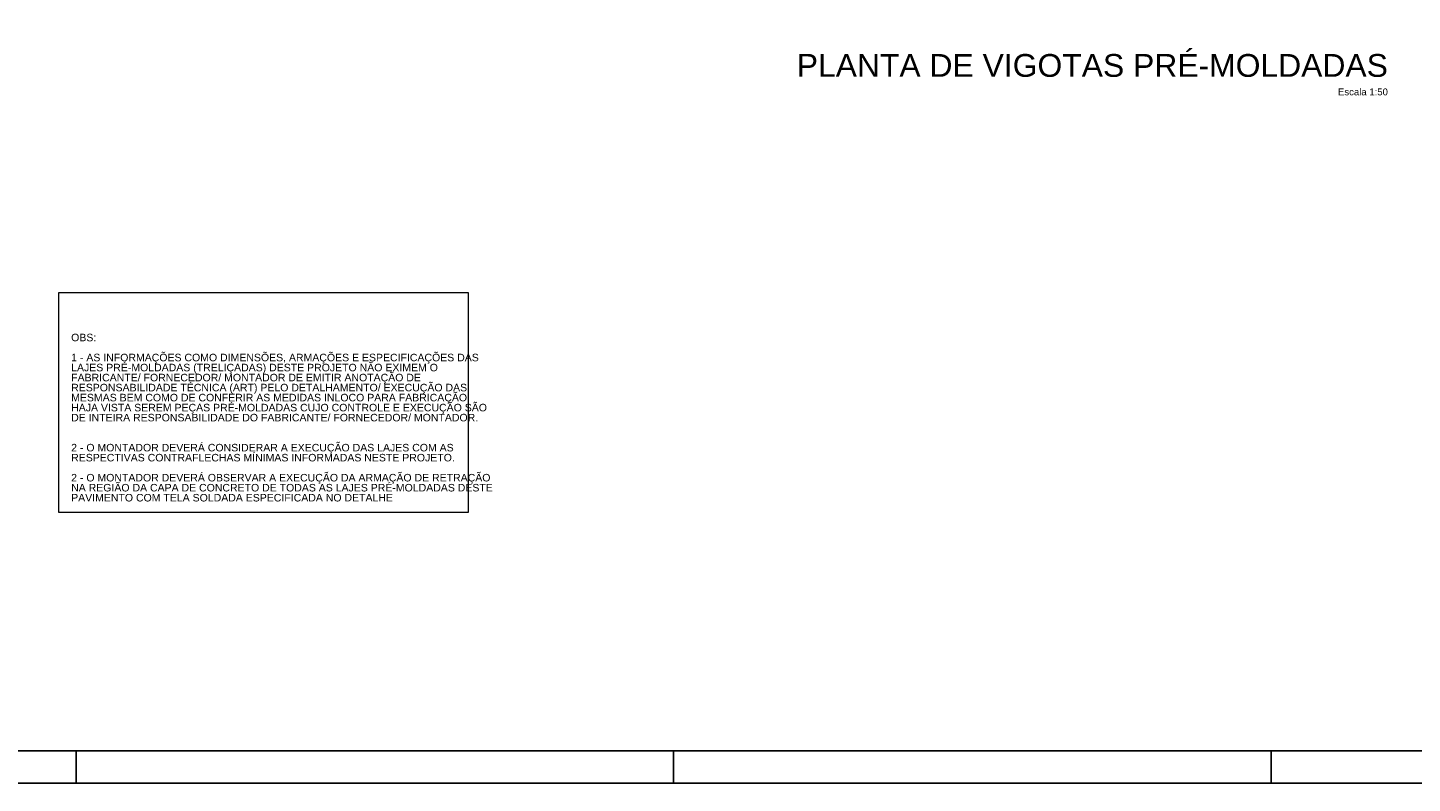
# Model space of a CAD drawing. Header units: millimetres. Extents: x 0 to 119, y 0 to 84.
# Tile 7 of 14: x 43 to 86, y 0 to 23. Entities that reach past the tile are written whole.
import ezdxf

# ---------------------------------------------------------------- set-up
doc = ezdxf.new("R2010")
doc.units = ezdxf.units.MM
doc.header["$MEASUREMENT"] = 0
doc.linetypes.add('NULL', pattern=[0])
doc.layers.add('CONTRAVENTAMENTOS', color=4, linetype='Continuous', lineweight=9)
doc.layers.add('DT-Título', color=3, linetype='Continuous', lineweight=20)
doc.layers.add('SEDUC_MARF', color=1, linetype='Continuous')
doc.layers.add('SEDUC_MARGG', color=7, linetype='Continuous')
doc.styles.add('Arial', font='txt')

msp = doc.modelspace()

# ---------------------------------------------------------------- linework, layer by layer
at = {"layer": 'CONTRAVENTAMENTOS'}
msp.add_lwpolyline([(44.3714, 15.1914), (57.04, 15.1914), (57.04, 8.3786), (44.3714, 8.3786)], close=True, dxfattribs=at)
at = {"layer": 'SEDUC_MARF'}
for p, q in [((44.9015, 1), (44.9015, 0)), ((63.4015, 1), (63.4015, 0)), ((81.9015, 1), (81.9015, 0))]:
    msp.add_line(p, q, dxfattribs=at)
msp.add_lwpolyline([(118.9, 84.1), (0, 84.1), (0, 0), (118.9, 0)], close=True, dxfattribs=at)
at = {"layer": 'SEDUC_MARGG'}
msp.add_lwpolyline([(2.5, 1), (117.9, 1), (117.9, 83.1), (2.5, 83.1), (2.5, 1)], dxfattribs=at)

# ---------------------------------------------------------------- texts
at = {"layer": 'DT-Título', "linetype": 'NULL', "line_spacing_factor": 0.798, "style": 'Arial'}
for s, insert, char_height, width, attachment_point in [('PLANTA DE VIGOTAS PRÉ-MOLDADAS ', (85.5178, 21.8554), 0.706, 37.298057, 9), ('Escala 1:50', (85.5178, 21.2904), 0.2118, 3.03084, 9), ('OBS:\\P\\P1 - AS INFORMAÇÕES COMO DIMENSÕES, ARMAÇÕES E ESPECIFICAÇÕES DAS LAJES PRÉ-MOLDADAS (TRELIÇADAS) DESTE PROJETO NÃO EXIMEM O FABRICANTE/ FORNECEDOR/ MONTADOR DE EMITIR ANOTAÇÃO DE RESPONSABILIDADE TÉCNICA (ART) PELO DETALHAMENTO/ EXECUÇÃO DAS MESMAS BEM COMO DE CONFERIR AS MEDIDAS INLOCO PARA FABRICAÇÃO, HAJA VISTA SEREM PEÇAS PRÉ-MOLDADAS CUJO CONTROLE E EXECUÇÃO SÃO DE INTEIRA RESPONSABILIDADE DO FABRICANTE/ FORNECEDOR/ MONTADOR.\\P\\P\\P2 - O MONTADOR DEVERÁ CONSIDERAR A EXECUÇÃO DAS LAJES COM AS RESPECTIVAS CONTRAFLECHAS MÍNIMAS INFORMADAS NESTE PROJETO. \\P\\P2 - O MONTADOR DEVERÁ OBSERVAR A EXECUÇÃO DA ARMAÇÃO DE RETRAÇÃO NA REGIÃO DA CAPA DE CONCRETO DE TODAS AS LAJES PRÉ-MOLDADAS DESTE PAVIMENTO COM TELA SOLDADA ESPECIFICADA NO DETALHE', (44.7508, 8.7196), 0.2329418, 13.090478, 7)]:
    msp.add_mtext(s, dxfattribs=dict(at, insert=insert, char_height=char_height, width=width, attachment_point=attachment_point))

doc.saveas('drawing.dxf')
